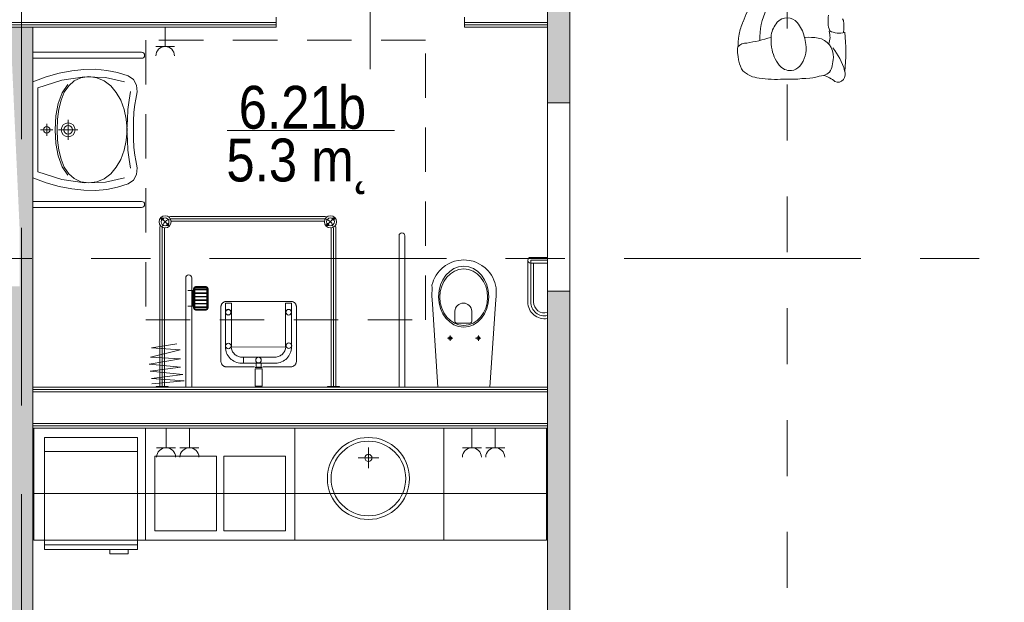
# Model space of a CAD drawing. Header units: centimetres. Extents: x -2424 to 1783, y 5 to 2907.
# Tile 87 of 94: x 2 to 530, y 2144 to 2456. Entities that reach past the tile are written whole.
import ezdxf

# ---------------------------------------------------------------- set-up
doc = ezdxf.new("R2010")
doc.units = ezdxf.units.CM
for name, pattern in [('Dash', [60, 30, -30]), ('Długa kreska', [142.875, 95.25, -47.625]), ('Oś', [222.25, 127, -31.75, 31.75, -31.75]), ('Ponad', [39.688, 23.813, -15.875])]:
    doc.linetypes.add(name, pattern=pattern)
for name, color, linetype, lineweight in [('A-ANNO-NOTE', 131, 'Continuous', 9), ('A-AREA-IDEN', 2, 'Continuous', 13), ('A-DETL', 90, 'Continuous', 9), ('A-FLOR-OVHD', 1, 'Ponad', 9), ('A-WALL', 113, 'Continuous', 13), ('A-WALL-FNSH', 113, 'Continuous', 13), ('E-ELEC-EQPM', 71, 'Continuous', 9), ('I-FURN', 30, 'Continuous', 9), ('P-SANR-FIXT', 6, 'Continuous', 9), ('Q-SPCQ', 91, 'Continuous', 9), ('S-GRID', 1, 'Continuous', 13)]:
    doc.layers.add(name, color=color, linetype=linetype, lineweight=lineweight)
doc.layers.add('A-WALL-PATT', color=111, linetype='Continuous', lineweight=13, plot=False)
doc.styles.add('Arial_10', font='arial.ttf', dxfattribs={"width": 0.85, "height": 23})

msp = doc.modelspace()

# ---------------------------------------------------------------- linework, layer by layer
at = {"layer": 'A-ANNO-NOTE', "color": 251, "lineweight": 9}
msp.add_line((190.38, 2429.83), (190.38, 2519.83), dxfattribs=at)
msp.add_line((190.38, 2429.83), (190.38, 2519.83), dxfattribs=at)
at = {"layer": 'A-AREA-IDEN', "color": 251, "lineweight": 9}
msp.add_line((203.37, 2397.04), (113.62, 2397.04), dxfattribs=at)
at = {"layer": 'A-DETL', "color": 251, "linetype": 'Długa kreska', "lineweight": 9}
msp.add_line((3.38, 1678), (3.38, 2853.33), dxfattribs=at)
at = {"layer": 'A-DETL', "color": 251, "linetype": 'Dash', "lineweight": 9}
msp.add_open_spline([(413.88, 1671.63), (413.88, 2096.66), (413.88, 2119.33), (413.88, 2190.85), (413.88, 2616.83)], degree=3, knots=[0, 0, 0, 0, 5.678351, 11.366988, 11.366988, 11.366988, 11.366988], dxfattribs=at)
at = {"layer": 'A-FLOR-OVHD', "color": 251, "lineweight": 9}
for p, q in [((69.95, 2445.45), (69.95, 2295.45)), ((219.95, 2445.45), (69.95, 2445.45)), ((219.95, 2295.45), (219.95, 2445.45)), ((69.95, 2295.45), (219.95, 2295.45))]:
    msp.add_line(p, q, dxfattribs=at)
at = {"layer": 'A-WALL', "color": 251, "lineweight": 9}
for p, q in [((297.38, 2411.83), (297.38, 2683.83)), ((285.38, 2454.83), (285.38, 2464.83)), ((139.88, 2454.83), (139.88, 2457.83)), ((240.88, 2457.83), (240.88, 2454.83)), ((139.88, 2454.83), (-56.62, 2454.83)), ((139.88, 2453.58), (-56.62, 2453.58)), ((9.38, 2259.33), (9.38, 2452.33)), ((285.38, 2454.83), (240.88, 2454.83)), ((285.38, 2453.58), (240.88, 2453.58)), ((285.38, 2452.33), (285.38, 2454.83)), ((285.38, 2452.33), (285.38, 2411.83)), ((285.38, 2411.83), (285.38, 2310.83)), ((297.38, 2411.83), (285.38, 2411.83)), ((297.38, 2310.83), (297.38, 2411.83)), ((285.38, 2310.83), (297.38, 2310.83)), ((285.38, 2310.83), (285.38, 2259.33)), ((297.38, 1971.83), (297.38, 2310.83)), ((9.38, 2259.33), (9.38, 2256.83)), ((285.38, 2258.08), (9.38, 2258.08)), ((285.38, 2256.83), (9.38, 2256.83)), ((9.38, 2256.83), (9.38, 2239.83)), ((285.38, 2256.83), (285.38, 2259.33)), ((285.38, 2239.83), (285.38, 2256.83)), ((9.38, 2239.83), (9.38, 2237.33)), ((285.38, 2239.83), (9.38, 2239.83)), ((285.38, 2237.33), (285.38, 2239.83)), ((285.38, 2238.58), (9.38, 2238.58)), ((9.38, 2043.33), (9.38, 2237.33)), ((285.38, 2237.33), (285.38, 1971.83))]:
    msp.add_line(p, q, dxfattribs=at)
at = {"layer": 'A-WALL-FNSH', "color": 251, "lineweight": 9}
for p, q in [((-56.62, 2452.33), (139.88, 2452.33)), ((139.88, 2452.33), (139.88, 2454.83)), ((240.88, 2454.83), (240.88, 2452.33)), ((240.88, 2452.33), (285.38, 2452.33)), ((285.38, 2259.33), (9.38, 2259.33)), ((9.38, 2237.33), (285.38, 2237.33))]:
    msp.add_line(p, q, dxfattribs=at)
at = {"layer": 'A-WALL-PATT', "color": 251, "linetype": 'Continuous', "lineweight": 9}
msp.add_solid([(285.38, 2411.83), (285.38, 2683.83), (285.38, 2439.27)], dxfattribs=at)
at = {"layer": 'A-WALL-PATT', "color": 251, "linetype": 'Continuous', "lineweight": 9, "extrusion": (0, 0, -1)}
for points in [[(-285.38, 2683.83), (-285.38, 2411.83), (-297.38, 2411.83)], [(-285.38, 2683.83), (-297.38, 2411.83), (-297.38, 2683.83)], [(2.62, 2452.33), (-2.38, 2343.33), (-9.38, 2452.33)], [(-9.38, 2452.33), (-2.38, 2343.33), (-2.38, 2313.33)], [(-9.38, 2452.33), (-2.38, 2313.33), (-8.65, 1871.33)], [(-9.38, 2452.33), (-8.65, 1871.33), (-9.38, 1871.33)], [(-8.65, 1871.33), (2.62, 2313.33), (2.62, 1871.33)], [(2.62, 2313.33), (-8.65, 1871.33), (-2.38, 2313.33)], [(-285.38, 2237.33), (-297.38, 1971.83), (-285.38, 2310.83)], [(-285.38, 2310.83), (-297.38, 1971.83), (-297.38, 2310.83)], [(-297.38, 1971.83), (-285.38, 2237.33), (-285.38, 1971.83)]]:
    msp.add_solid(points, dxfattribs=at)
at = {"layer": 'E-ELEC-EQPM', "color": 251, "lineweight": 9}
for p, q in [((80.38, 2441.99), (80.38, 2452.33)), ((75.38, 2441.99), (85.38, 2441.99)), ((80.88, 2226.83), (80.88, 2237.33)), ((93.38, 2226.83), (93.38, 2237.33)), ((244.88, 2226.83), (244.88, 2237.33)), ((257.38, 2226.83), (257.38, 2237.33)), ((75.8, 2226.83), (85.96, 2226.83)), ((88.3, 2226.83), (98.46, 2226.83)), ((239.8, 2226.83), (249.96, 2226.83)), ((252.3, 2226.83), (262.46, 2226.83))]:
    msp.add_line(p, q, dxfattribs=at)
for centre, radius in [((80.38, 2436.99), 5), ((80.88, 2221.75), 5.08), ((93.38, 2221.75), 5.08), ((244.88, 2221.75), 5.08), ((257.38, 2221.75), 5.08)]:
    msp.add_arc(centre, radius, 0, 180, dxfattribs=at)
at = {"layer": 'I-FURN', "color": 251, "lineweight": 9}
for p, q in [((9.88, 2237.33), (9.88, 2177.33)), ((9.88, 2237.33), (9.88, 2202.33)), ((9.88, 2237.33), (9.88, 2177.33)), ((69.88, 2177.33), (69.88, 2237.33)), ((149.88, 2237.33), (149.88, 2177.33)), ((229.88, 2177.33), (229.88, 2237.33)), ((284.88, 2202.33), (284.88, 2237.33)), ((284.88, 2177.33), (284.88, 2237.33)), ((9.88, 2202.33), (284.88, 2202.33)), ((9.88, 2177.33), (69.88, 2177.33)), ((9.88, 2177.33), (284.88, 2177.33)), ((149.88, 2177.33), (229.88, 2177.33))]:
    msp.add_line(p, q, dxfattribs=at)
at = {"layer": 'P-SANR-FIXT', "color": 251, "lineweight": 9}
for p, q in [((67.78, 2438.93), (9.38, 2438.93)), ((67.78, 2435.73), (9.38, 2435.73)), ((30.27, 2429.01), (23.54, 2427.67)), ((36.76, 2429.72), (30.27, 2429.01)), ((43.02, 2429.8), (36.76, 2429.72)), ((49.06, 2429.24), (43.02, 2429.8)), ((54.89, 2428.05), (49.06, 2429.24)), ((16.58, 2425.71), (9.38, 2423.13)), ((25.02, 2423.91), (12.18, 2419.83)), ((23.54, 2427.67), (16.58, 2425.71)), ((37.12, 2425.78), (25.02, 2423.91)), ((31.6, 2423.63), (28.64, 2420.96)), ((35.21, 2425.31), (31.6, 2423.63)), ((39.51, 2425.91), (35.21, 2425.31)), ((48.36, 2425.46), (37.12, 2425.78)), ((43.79, 2425.31), (39.51, 2425.91)), ((47.7, 2423.61), (43.79, 2425.31)), ((51.18, 2420.94), (47.7, 2423.61)), ((58.66, 2423), (48.36, 2425.46)), ((60.5, 2426.21), (54.89, 2428.05)), ((63.34, 2424.25), (60.5, 2426.21)), ((64.96, 2421.32), (63.34, 2424.25)), ((12.18, 2419.83), (12.18, 2397.33)), ((25.09, 2417.21), (28.12, 2421.71)), ((28.64, 2420.96), (26.3, 2417.45)), ((54.17, 2417.41), (51.18, 2420.94)), ((65.39, 2417.72), (64.96, 2421.32)), ((23, 2411.47), (25.09, 2417.21)), ((24.55, 2413.22), (23.34, 2408.38)), ((26.3, 2417.45), (24.55, 2413.22)), ((56.6, 2413.16), (54.17, 2417.41)), ((58.41, 2408.31), (56.6, 2413.16)), ((61.01, 2413.26), (60.45, 2408.18)), ((61.88, 2417.97), (61.01, 2413.26)), ((64.1, 2410.97), (64.66, 2413.79)), ((64.66, 2413.79), (65.39, 2417.72)), ((21.8, 2404.77), (23, 2411.47)), ((23.34, 2408.38), (22.64, 2403.06)), ((59.55, 2402.98), (58.41, 2408.31)), ((60.45, 2408.18), (60.12, 2402.84)), ((63.67, 2406.74), (64.1, 2410.97)), ((21.41, 2397.39), (21.8, 2404.77)), ((22.64, 2403.06), (22.41, 2397.39)), ((28.39, 2402.67), (28.39, 2391.98)), ((59.94, 2397.31), (59.55, 2402.98)), ((60.12, 2402.84), (59.9, 2397.34)), ((63.41, 2401.93), (63.67, 2406.74)), ((12.18, 2397.33), (12.18, 2374.82)), ((20.11, 2397.33), (13.6, 2397.33)), ((15.1, 2397.33), (15.24, 2398.01)), ((15.24, 2396.65), (15.1, 2397.33)), ((15.24, 2398.01), (15.62, 2398.56)), ((15.62, 2398.56), (16.17, 2398.94)), ((16.17, 2398.94), (16.85, 2399.08)), ((16.85, 2394.07), (16.85, 2400.58)), ((16.85, 2399.08), (17.53, 2398.94)), ((17.53, 2398.94), (18.09, 2398.56)), ((18.09, 2398.56), (18.46, 2398.01)), ((18.46, 2398.01), (18.6, 2397.33)), ((18.6, 2397.33), (18.46, 2396.65)), ((21.8, 2390.02), (21.41, 2397.39)), ((22.41, 2397.39), (22.64, 2391.72)), ((33.64, 2397.33), (23.14, 2397.33)), ((24.64, 2397.33), (24.93, 2398.78)), ((24.93, 2395.87), (24.64, 2397.33)), ((24.93, 2398.78), (25.74, 2399.98)), ((25.74, 2399.98), (26.93, 2400.78)), ((26.09, 2397.33), (26.27, 2398.22)), ((26.27, 2396.43), (26.09, 2397.33)), ((26.27, 2398.22), (26.76, 2398.95)), ((26.76, 2398.95), (27.5, 2399.44)), ((26.93, 2400.78), (28.39, 2401.08)), ((27.5, 2399.44), (28.39, 2399.63)), ((28.39, 2401.08), (29.85, 2400.78)), ((28.39, 2399.63), (29.28, 2399.44)), ((29.28, 2399.44), (30.02, 2398.95)), ((29.85, 2400.78), (31.04, 2399.98)), ((30.02, 2398.95), (30.51, 2398.22)), ((30.51, 2398.22), (30.69, 2397.33)), ((30.69, 2397.33), (30.51, 2396.43)), ((31.04, 2399.98), (31.85, 2398.78)), ((31.85, 2398.78), (32.14, 2397.33)), ((32.14, 2397.33), (31.85, 2395.87)), ((59.55, 2391.64), (59.94, 2397.31)), ((59.9, 2397.34), (60.12, 2391.84)), ((63.39, 2397.33), (63.41, 2401.93)), ((63.41, 2392.73), (63.39, 2397.33)), ((15.62, 2396.09), (15.24, 2396.65)), ((16.17, 2395.71), (15.62, 2396.09)), ((16.85, 2395.57), (16.17, 2395.71)), ((17.53, 2395.71), (16.85, 2395.57)), ((18.09, 2396.09), (17.53, 2395.71)), ((18.46, 2396.65), (18.09, 2396.09)), ((25.74, 2394.67), (24.93, 2395.87)), ((26.93, 2393.87), (25.74, 2394.67)), ((26.76, 2395.7), (26.27, 2396.43)), ((27.5, 2395.21), (26.76, 2395.7)), ((28.39, 2393.57), (26.93, 2393.87)), ((28.39, 2395.02), (27.5, 2395.21)), ((29.28, 2395.21), (28.39, 2395.02)), ((29.85, 2393.87), (28.39, 2393.57)), ((30.02, 2395.7), (29.28, 2395.21)), ((31.04, 2394.67), (29.85, 2393.87)), ((30.51, 2396.43), (30.02, 2395.7)), ((31.85, 2395.87), (31.04, 2394.67)), ((60.12, 2391.84), (60.45, 2386.5)), ((63.67, 2387.91), (63.41, 2392.73)), ((23, 2383.32), (21.8, 2390.02)), ((22.64, 2391.72), (23.34, 2386.41)), ((58.41, 2386.34), (59.55, 2391.64)), ((64.1, 2383.68), (63.67, 2387.91)), ((25.09, 2377.57), (23, 2383.32)), ((23.34, 2386.41), (24.55, 2381.57)), ((24.55, 2381.57), (26.3, 2377.33)), ((54.17, 2377.29), (56.6, 2381.51)), ((56.6, 2381.51), (58.41, 2386.34)), ((60.45, 2386.5), (61.01, 2381.42)), ((61.01, 2381.42), (61.88, 2376.71)), ((64.66, 2380.86), (64.1, 2383.68)), ((28.12, 2373.07), (25.09, 2377.57)), ((26.3, 2377.33), (28.64, 2373.82)), ((51.18, 2373.79), (54.17, 2377.29)), ((65.39, 2376.93), (64.66, 2380.86)), ((64.96, 2373.33), (65.39, 2376.93)), ((9.38, 2371.52), (16.58, 2368.94)), ((12.18, 2374.82), (25.02, 2370.74)), ((25.02, 2370.74), (37.12, 2368.87)), ((28.64, 2373.82), (31.6, 2371.16)), ((31.6, 2371.16), (35.21, 2369.47)), ((43.79, 2369.46), (47.7, 2371.14)), ((47.7, 2371.14), (51.18, 2373.79)), ((48.36, 2369.19), (58.66, 2371.65)), ((63.34, 2370.4), (64.96, 2373.33)), ((16.58, 2368.94), (23.54, 2366.98)), ((23.54, 2366.98), (30.27, 2365.64)), ((30.27, 2365.64), (36.76, 2364.93)), ((35.21, 2369.47), (39.51, 2368.88)), ((37.12, 2368.87), (48.36, 2369.19)), ((39.51, 2368.88), (43.79, 2369.46)), ((49.06, 2365.41), (54.89, 2366.6)), ((54.89, 2366.6), (60.5, 2368.44)), ((60.5, 2368.44), (63.34, 2370.4)), ((36.76, 2364.93), (43.02, 2364.85)), ((43.02, 2364.85), (49.06, 2365.41)), ((67.78, 2358.93), (9.38, 2358.93)), ((9.38, 2355.73), (67.78, 2355.73)), ((82.78, 2345.58), (77.9, 2350.45)), ((165.14, 2350.88), (84.23, 2350.88)), ((84.23, 2349.63), (165.14, 2349.63)), ((166.59, 2345.58), (171.46, 2350.45)), ((165.14, 2348.38), (84.23, 2348.38)), ((170.64, 2259.33), (170.64, 2344.33)), ((77.48, 2259.63), (77.48, 2344.13)), ((78.73, 2259.33), (78.73, 2344.13)), ((79.98, 2259.63), (79.98, 2344.13)), ((169.39, 2259.63), (169.39, 2344.13)), ((171.89, 2259.63), (171.89, 2344.13)), ((205.82, 2340.52), (205.82, 2259.33)), ((208.94, 2340.52), (208.94, 2259.33)), ((276.41, 2328.94), (285.38, 2328.94)), ((229.05, 2323.28), (227.45, 2321.71)), ((230.78, 2324.59), (229.05, 2323.28)), ((232.04, 2325.36), (230.78, 2324.59)), ((234.16, 2326.38), (232.04, 2325.36)), ((235.59, 2326.84), (234.16, 2326.38)), ((237.59, 2327.31), (235.59, 2326.84)), ((239.05, 2327.5), (237.59, 2327.31)), ((240.53, 2327.57), (239.05, 2327.5)), ((242.01, 2327.5), (240.53, 2327.57)), ((243.47, 2327.31), (242.01, 2327.5)), ((245.47, 2326.84), (243.47, 2327.31)), ((246.9, 2326.38), (245.47, 2326.84)), ((249.02, 2325.36), (246.9, 2326.38)), ((250.28, 2324.59), (249.02, 2325.36)), ((252.01, 2323.28), (250.28, 2324.59)), ((253.61, 2321.71), (252.01, 2323.28)), ((274.85, 2304.96), (274.85, 2327.38)), ((276.41, 2327.38), (285.38, 2327.38)), ((276.41, 2304.96), (276.41, 2327.38)), ((285.38, 2325.82), (276.41, 2325.82)), ((277.97, 2304.96), (277.97, 2325.82)), ((91.42, 2259.53), (91.42, 2317.93)), ((94.62, 2317.93), (94.62, 2259.53)), ((224.96, 2318.11), (224.34, 2316.79)), ((225.69, 2319.38), (224.96, 2318.11)), ((226.52, 2320.58), (225.69, 2319.38)), ((227.45, 2321.71), (226.52, 2320.58)), ((254.54, 2320.58), (253.61, 2321.71)), ((255.37, 2319.38), (254.54, 2320.58)), ((256.1, 2318.11), (255.37, 2319.38)), ((256.72, 2316.79), (256.1, 2318.11)), ((102.32, 2313.22), (96.72, 2313.22)), ((102.32, 2312.92), (96.72, 2312.92)), ((223.5, 2312.65), (223.45, 2308.21)), ((223.84, 2315.41), (223.46, 2314.01)), ((223.46, 2314.01), (223.5, 2312.65)), ((224.34, 2316.79), (223.84, 2315.41)), ((257.22, 2315.41), (256.72, 2316.79)), ((257.6, 2314.01), (257.22, 2315.41)), ((257.85, 2312.65), (257.6, 2314.01)), ((257.91, 2308.21), (257.85, 2312.65)), ((95.62, 2311.17), (92.62, 2311.17)), ((95.22, 2311.17), (95.22, 2302.67)), ((95.42, 2311.17), (95.42, 2302.67)), ((95.62, 2312.12), (95.62, 2301.72)), ((95.92, 2312.12), (95.92, 2301.72)), ((96.22, 2312.12), (96.22, 2301.72)), ((96.22, 2311.82), (102.82, 2311.82)), ((96.22, 2311.52), (102.82, 2311.52)), ((96.22, 2309.92), (102.82, 2309.92)), ((96.22, 2309.62), (102.82, 2309.62)), ((96.22, 2308.02), (102.82, 2308.02)), ((96.22, 2307.72), (102.82, 2307.72)), ((102.32, 2312.62), (96.72, 2312.62)), ((102.82, 2301.72), (102.82, 2312.12)), ((103.12, 2301.72), (103.12, 2312.12)), ((103.42, 2301.72), (103.42, 2312.12)), ((223.45, 2308.21), (223.81, 2303.89)), ((257.59, 2303.88), (257.91, 2308.21)), ((95.62, 2302.67), (92.62, 2302.67)), ((96.22, 2306.12), (102.82, 2306.12)), ((96.22, 2305.82), (102.82, 2305.82)), ((96.22, 2304.22), (102.82, 2304.22)), ((96.22, 2303.92), (102.82, 2303.92)), ((96.22, 2302.32), (102.82, 2302.32)), ((110.29, 2302.69), (110.33, 2302.97)), ((110.29, 2302.41), (110.29, 2302.69)), ((110.29, 2272.88), (110.29, 2302.41)), ((110.33, 2302.97), (110.41, 2303.24)), ((110.41, 2303.24), (110.51, 2303.5)), ((110.51, 2303.5), (110.63, 2303.75)), ((110.63, 2303.75), (110.78, 2304)), ((110.78, 2304), (110.96, 2304.23)), ((110.96, 2304.23), (111.15, 2304.44)), ((111.15, 2304.44), (111.36, 2304.64)), ((111.36, 2304.64), (111.59, 2304.81)), ((111.59, 2304.81), (111.83, 2304.97)), ((111.83, 2304.97), (112.08, 2305.1)), ((112.08, 2305.1), (112.34, 2305.2)), ((112.34, 2305.2), (112.62, 2305.28)), ((112.62, 2305.28), (112.9, 2305.33)), ((112.74, 2304.35), (112.66, 2280.92)), ((115.88, 2304.35), (112.74, 2304.35)), ((112.9, 2305.33), (147.85, 2305.33)), ((115.88, 2280.95), (115.88, 2304.35)), ((144.95, 2304.35), (148.1, 2304.35)), ((144.95, 2304.35), (144.95, 2280.76)), ((147.85, 2305.33), (148.13, 2305.33)), ((148.1, 2280.95), (148.1, 2304.35)), ((148.13, 2305.33), (148.41, 2305.29)), ((148.41, 2305.29), (148.68, 2305.21)), ((148.68, 2305.21), (148.95, 2305.11)), ((148.95, 2305.11), (149.2, 2304.98)), ((149.2, 2304.98), (149.44, 2304.83)), ((149.44, 2304.83), (149.67, 2304.66)), ((149.67, 2304.66), (149.88, 2304.47)), ((149.88, 2304.47), (150.08, 2304.26)), ((150.08, 2304.26), (150.25, 2304.03)), ((150.25, 2304.03), (150.41, 2303.79)), ((150.41, 2303.79), (150.54, 2303.53)), ((150.54, 2303.53), (150.64, 2303.27)), ((150.64, 2303.27), (150.72, 2302.99)), ((150.72, 2302.99), (150.77, 2302.71)), ((150.77, 2302.71), (150.77, 2273.18)), ((223.81, 2303.89), (226.63, 2259.33)), ((254.43, 2259.33), (257.59, 2303.88)), ((96.22, 2302.02), (102.82, 2302.02)), ((96.72, 2301.22), (102.32, 2301.22)), ((96.72, 2300.92), (102.32, 2300.92)), ((96.72, 2300.62), (102.32, 2300.62)), ((112.79, 2299.47), (112.8, 2299.62)), ((112.8, 2299.32), (112.79, 2299.47)), ((112.8, 2299.62), (112.82, 2299.77)), ((112.82, 2299.18), (112.8, 2299.32)), ((112.82, 2299.77), (112.85, 2299.91)), ((112.85, 2299.04), (112.82, 2299.18)), ((112.85, 2299.91), (112.9, 2300.04)), ((112.9, 2298.9), (112.85, 2299.04)), ((112.9, 2300.04), (112.96, 2300.17)), ((112.96, 2298.77), (112.9, 2298.9)), ((112.96, 2300.17), (113.04, 2300.29)), ((113.04, 2298.65), (112.96, 2298.77)), ((113.04, 2300.29), (113.12, 2300.4)), ((113.12, 2298.54), (113.04, 2298.65)), ((113.12, 2300.4), (113.22, 2300.51)), ((113.22, 2298.44), (113.12, 2298.54)), ((113.22, 2300.51), (113.32, 2300.6)), ((113.32, 2298.34), (113.22, 2298.44)), ((113.32, 2300.6), (113.43, 2300.68)), ((113.43, 2298.26), (113.32, 2298.34)), ((113.43, 2300.68), (113.56, 2300.76)), ((113.56, 2298.18), (113.43, 2298.26)), ((113.56, 2300.76), (113.68, 2300.82)), ((113.68, 2298.12), (113.56, 2298.18)), ((113.68, 2300.82), (113.82, 2300.87)), ((113.82, 2298.07), (113.68, 2298.12)), ((113.82, 2300.87), (113.96, 2300.91)), ((113.96, 2298.04), (113.82, 2298.07)), ((113.96, 2300.91), (114.1, 2300.93)), ((114.1, 2298.01), (113.96, 2298.04)), ((114.1, 2300.93), (114.25, 2300.94)), ((114.25, 2298.01), (114.1, 2298.01)), ((114.25, 2300.94), (114.4, 2300.93)), ((114.4, 2300.93), (114.55, 2300.91)), ((114.55, 2298.04), (114.4, 2298.01)), ((114.55, 2300.91), (114.69, 2300.87)), ((114.69, 2298.07), (114.55, 2298.04)), ((114.69, 2300.87), (114.82, 2300.82)), ((114.82, 2298.12), (114.69, 2298.07)), ((114.82, 2300.82), (114.95, 2300.76)), ((114.95, 2298.18), (114.82, 2298.12)), ((114.95, 2300.76), (115.07, 2300.68)), ((115.07, 2298.26), (114.95, 2298.18)), ((115.07, 2300.68), (115.18, 2300.6)), ((115.18, 2298.34), (115.07, 2298.26)), ((115.18, 2300.6), (115.29, 2300.51)), ((115.29, 2298.44), (115.18, 2298.34)), ((115.29, 2300.51), (115.38, 2300.4)), ((115.38, 2298.54), (115.29, 2298.44)), ((115.38, 2300.4), (115.47, 2300.29)), ((115.47, 2298.65), (115.38, 2298.54)), ((115.47, 2300.29), (115.54, 2300.17)), ((115.54, 2298.77), (115.47, 2298.65)), ((115.54, 2300.17), (115.6, 2300.04)), ((115.6, 2298.9), (115.54, 2298.77)), ((115.6, 2300.04), (115.65, 2299.91)), ((115.65, 2299.04), (115.6, 2298.9)), ((115.65, 2299.91), (115.69, 2299.77)), ((115.69, 2299.18), (115.65, 2299.04)), ((115.69, 2299.77), (115.71, 2299.62)), ((115.71, 2299.32), (115.69, 2299.18)), ((115.71, 2299.62), (115.72, 2299.47)), ((115.72, 2299.47), (115.71, 2299.32)), ((235.71, 2300.05), (235.71, 2294.93)), ((244.86, 2294.93), (244.86, 2300.05)), ((236.63, 2293.66), (243.94, 2293.66)), ((233.23, 2284.23), (233.23, 2287.02)), ((248.34, 2284.23), (248.34, 2287.02)), ((73.04, 2280.34), (86.57, 2282.64)), ((234.6, 2285.63), (231.78, 2285.63)), ((249.71, 2285.63), (246.89, 2285.63)), ((72.53, 2275.49), (88.36, 2279.32)), ((88.36, 2279.32), (73.04, 2280.34)), ((112.66, 2280.92), (112.71, 2280.04)), ((112.71, 2280.04), (112.84, 2279.17)), ((112.84, 2279.17), (113.05, 2278.34)), ((113.05, 2278.34), (113.35, 2277.54)), ((113.35, 2277.54), (113.71, 2276.78)), ((113.71, 2276.78), (114.15, 2276.06)), ((114.15, 2276.06), (114.65, 2275.39)), ((144.95, 2280.76), (115.88, 2280.95)), ((116, 2279.87), (115.92, 2280.42)), ((116.14, 2279.34), (116, 2279.87)), ((116.32, 2278.83), (116.14, 2279.34)), ((116.56, 2278.35), (116.32, 2278.83)), ((116.84, 2277.89), (116.56, 2278.35)), ((117.16, 2277.46), (116.84, 2277.89)), ((117.52, 2277.07), (117.16, 2277.46)), ((117.91, 2276.71), (117.52, 2277.07)), ((118.34, 2276.39), (117.91, 2276.71)), ((118.79, 2276.11), (118.34, 2276.39)), ((119.28, 2275.88), (118.79, 2276.11)), ((119.79, 2275.69), (119.28, 2275.88)), ((120.32, 2275.55), (119.79, 2275.69)), ((140.52, 2275.55), (141.05, 2275.69)), ((141.05, 2275.69), (141.56, 2275.88)), ((141.56, 2275.88), (142.04, 2276.11)), ((142.04, 2276.11), (142.5, 2276.39)), ((142.5, 2276.39), (142.92, 2276.71)), ((142.92, 2276.71), (143.32, 2277.07)), ((143.32, 2277.07), (143.68, 2277.46)), ((143.68, 2277.46), (143.99, 2277.89)), ((143.99, 2277.89), (144.27, 2278.35)), ((144.27, 2278.35), (144.51, 2278.83)), ((144.51, 2278.83), (144.69, 2279.34)), ((144.69, 2279.34), (144.83, 2279.87)), ((144.83, 2279.87), (144.91, 2280.42)), ((146.69, 2276.06), (146.19, 2275.39)), ((147.12, 2276.78), (146.69, 2276.06)), ((147.49, 2277.54), (147.12, 2276.78)), ((147.78, 2278.34), (147.49, 2277.54)), ((148, 2279.17), (147.78, 2278.34)), ((148.13, 2280.04), (148, 2279.17)), ((148.18, 2280.92), (148.13, 2280.04)), ((71.77, 2271.66), (88.62, 2274.47)), ((88.62, 2270.12), (71.77, 2271.66)), ((88.62, 2274.47), (72.53, 2275.49)), ((110.33, 2272.6), (110.29, 2272.88)), ((110.41, 2272.34), (110.33, 2272.6)), ((110.52, 2272.07), (110.41, 2272.34)), ((110.65, 2271.82), (110.52, 2272.07)), ((110.8, 2271.58), (110.65, 2271.82)), ((110.98, 2271.35), (110.8, 2271.58)), ((111.18, 2271.13), (110.98, 2271.35)), ((111.39, 2270.93), (111.18, 2271.13)), ((111.62, 2270.75), (111.39, 2270.93)), ((111.86, 2270.6), (111.62, 2270.75)), ((112.11, 2270.46), (111.86, 2270.6)), ((112.37, 2270.35), (112.11, 2270.46)), ((114.65, 2275.39), (115.21, 2274.77)), ((115.21, 2274.77), (115.83, 2274.21)), ((115.83, 2274.21), (116.5, 2273.71)), ((116.5, 2273.71), (117.22, 2273.27)), ((117.22, 2273.27), (117.98, 2272.91)), ((117.98, 2272.91), (118.78, 2272.61)), ((118.78, 2272.61), (119.61, 2272.4)), ((119.61, 2272.4), (120.47, 2272.26)), ((120.87, 2275.47), (120.32, 2275.55)), ((120.47, 2272.26), (122.44, 2272.22)), ((121.44, 2275.44), (120.87, 2275.47)), ((122.44, 2275.44), (121.44, 2275.44)), ((121.81, 2275.44), (139.4, 2275.44)), ((140.36, 2272.26), (121.81, 2272.22)), ((122.44, 2272.22), (122.44, 2275.44)), ((129.22, 2272.27), (131.83, 2272.27)), ((129.22, 2270), (129.22, 2272.27)), ((131.83, 2272.27), (131.83, 2270)), ((139.4, 2275.44), (139.97, 2275.47)), ((139.97, 2275.47), (140.52, 2275.55)), ((141.23, 2272.4), (140.36, 2272.26)), ((142.06, 2272.61), (141.23, 2272.4)), ((142.86, 2272.91), (142.06, 2272.61)), ((143.62, 2273.27), (142.86, 2272.91)), ((144.34, 2273.71), (143.62, 2273.27)), ((145.01, 2274.21), (144.34, 2273.71)), ((145.62, 2274.77), (145.01, 2274.21)), ((146.19, 2275.39), (145.62, 2274.77)), ((148.9, 2270.47), (148.65, 2270.36)), ((149.15, 2270.6), (148.9, 2270.47)), ((149.39, 2270.76), (149.15, 2270.6)), ((149.62, 2270.95), (149.39, 2270.76)), ((149.84, 2271.15), (149.62, 2270.95)), ((150.04, 2271.36), (149.84, 2271.15)), ((150.22, 2271.6), (150.04, 2271.36)), ((150.38, 2271.84), (150.22, 2271.6)), ((150.52, 2272.1), (150.38, 2271.84)), ((150.63, 2272.36), (150.52, 2272.1)), ((150.71, 2272.63), (150.63, 2272.36)), ((150.77, 2272.91), (150.71, 2272.63)), ((150.77, 2273.18), (150.77, 2272.91)), ((72.28, 2267.83), (88.62, 2270.12)), ((89.89, 2266.04), (72.28, 2267.83)), ((73.04, 2263.99), (89.89, 2266.04)), ((112.64, 2270.27), (112.37, 2270.35)), ((112.91, 2270.22), (112.64, 2270.27)), ((113.19, 2270.2), (112.91, 2270.22)), ((128.35, 2270.2), (113.19, 2270.2)), ((128.57, 2269.12), (132.48, 2269.12)), ((128.57, 2259.84), (128.57, 2269.12)), ((132.47, 2269.87), (128.58, 2269.84)), ((131.83, 2270), (129.22, 2270)), ((132.48, 2259.84), (132.48, 2269.12)), ((148.17, 2270.2), (132.76, 2270.2)), ((148.39, 2270.27), (148.13, 2270.22)), ((148.65, 2270.36), (148.17, 2270.2)), ((90.66, 2262.72), (73.04, 2263.99)), ((73.3, 2261.18), (90.66, 2262.72)), ((132.48, 2259.84), (128.57, 2259.84)), ((75.48, 2259.63), (75.48, 2259.33)), ((81.98, 2259.63), (75.48, 2259.63)), ((81.98, 2259.33), (81.98, 2259.63)), ((167.39, 2259.63), (167.39, 2259.33)), ((173.89, 2259.63), (167.39, 2259.63)), ((173.89, 2259.33), (173.89, 2259.63)), ((69.88, 2177.33), (69.88, 2237.33)), ((149.88, 2237.33), (149.88, 2177.33)), ((189.38, 2226.9), (189.38, 2215.9)), ((74.88, 2182.33), (74.88, 2222.33)), ((74.88, 2222.33), (107.88, 2222.33)), ((107.88, 2222.33), (107.88, 2182.33)), ((111.88, 2182.33), (111.88, 2222.33)), ((111.88, 2222.33), (144.88, 2222.33)), ((144.88, 2222.33), (144.88, 2182.33)), ((194.88, 2221.4), (183.88, 2221.4)), ((107.88, 2182.33), (74.88, 2182.33)), ((144.88, 2182.33), (111.88, 2182.33)), ((149.88, 2177.33), (69.88, 2177.33))]:
    msp.add_line(p, q, dxfattribs=at)
for centre, radius in [((80.34, 2348.01), 3.25), ((78.85, 2349.5), 0.62), ((80.34, 2348.01), 2.1), ((78.85, 2349.5), 0.32), ((169.03, 2348.01), 3.25), ((169.03, 2348.01), 2.1), ((170.51, 2349.5), 0.62), ((170.51, 2349.5), 0.32), ((81.82, 2346.53), 0.62), ((81.82, 2346.53), 0.32), ((167.54, 2346.53), 0.62), ((167.54, 2346.53), 0.32), ((114.18, 2299.57), 1.5), ((146.62, 2299.5), 1.5), ((233.23, 2285.63), 0.825), ((248.34, 2285.63), 0.825), ((114.26, 2281.38), 1.5), ((146.74, 2281.57), 1.5), ((130.45, 2273.83), 1.5), ((189.38, 2210.33), 22), ((189.38, 2210.33), 20), ((189.38, 2221.4), 1.9)]:
    msp.add_circle(centre, radius, dxfattribs=at)
for centre, radius, start, end in [((67.78, 2437.33), 1.6, 270, 90), ((67.78, 2357.33), 1.6, 270, 90), ((84.23, 2344.13), 5.5, 90, 180), ((84.23, 2344.13), 6.75, 90, 106.4965), ((165.14, 2344.13), 6.75, 73.5035, 90), ((165.14, 2344.13), 5.5, 0, 90), ((84.23, 2344.13), 6.75, 163.5035, 180), ((84.23, 2344.13), 4.25, 171.1489, 180), ((84.23, 2344.13), 4.25, 90, 98.8511), ((165.14, 2344.13), 4.25, 81.1489, 90), ((165.14, 2344.13), 4.25, 0, 8.8511), ((165.14, 2344.13), 6.75, 0, 16.4965), ((207.38, 2340.52), 1.56, 0, 180), ((276.41, 2327.38), 1.56, 90, 180), ((276.41, 2327.38), 1.56, 180, 270), ((93.02, 2317.93), 1.6, 0, 180), ((96.72, 2312.12), 1.1, 90, 180), ((96.72, 2312.12), 0.8, 90, 180), ((102.32, 2312.12), 1.1, 0, 90), ((102.32, 2312.12), 0.8, 0, 90), ((96.72, 2312.12), 0.5, 90, 180), ((102.32, 2312.12), 0.5, 0, 90), ((240.29, 2299.82), 4.58, 2.8022, 177.1978), ((283.82, 2304.96), 8.97, 180, 279.9996), ((283.82, 2304.96), 7.41, 180, 282.1327), ((283.82, 2304.96), 5.85, 180, 285.4382), ((96.72, 2301.72), 1.1, 180, 270), ((96.72, 2301.72), 0.8, 180, 270), ((96.72, 2301.72), 0.5, 180, 270), ((102.32, 2301.72), 0.5, 270, 0), ((102.32, 2301.72), 0.8, 270, 0), ((102.32, 2301.72), 1.1, 270, 0), ((236.88, 2294.8), 1.17, 174.1101, 257.7661), ((243.69, 2294.8), 1.17, 282.2339, 5.8899)]:
    msp.add_arc(centre, radius, start, end, dxfattribs=at)
for centre, major_axis, ratio in [((240.48, 2307.83), (0, -16.33), 0.823529), ((240.48, 2307.59), (0, -15.16), 0.845174), ((94.89, 2306.92), (0, 0.325), 0.224951)]:
    msp.add_ellipse(centre, major_axis=major_axis, ratio=ratio, dxfattribs=at)
at = {"layer": 'Q-SPCQ', "color": 251, "lineweight": 9}
for p, q in [((444.06, 2456.06), (443.53, 2456.85)), ((444.33, 2454.2), (444.06, 2456.06)), ((436.75, 2450.41), (436.38, 2450.23)), ((444.07, 2449.48), (444.33, 2451.29)), ((444.33, 2452.88), (444.33, 2454.2)), ((444.33, 2451.29), (444.33, 2452.88)), ((387.6, 2444.39), (387.86, 2446.52)), ((387.86, 2446.52), (388.13, 2448.64)), ((387.57, 2441.92), (387.6, 2442.54)), ((387.6, 2442.54), (387.6, 2444.39)), ((387.6, 2436.71), (387.33, 2438.56)), ((387.86, 2434.85), (387.6, 2436.71)), ((388.39, 2432.73), (387.86, 2434.85)), ((388.93, 2431.41), (388.39, 2432.73)), ((389.46, 2430.08), (388.93, 2431.41)), ((390.25, 2429.02), (389.46, 2430.08)), ((391.05, 2428.22), (390.25, 2429.02)), ((392.64, 2427.16), (391.05, 2428.22)), ((393.92, 2426.4), (392.53, 2427.24)), ((395.29, 2425.84), (393.92, 2426.4)), ((396.61, 2425.57), (395.29, 2425.84)), ((397.67, 2425.31), (396.61, 2425.57)), ((399, 2425.04), (397.67, 2425.31)), ((414.11, 2424.51), (411.99, 2424.51)), ((416.23, 2424.51), (414.11, 2424.51)), ((417.82, 2424.51), (416.23, 2424.51)), ((419.67, 2424.51), (417.82, 2424.51)), ((421.8, 2424.78), (419.67, 2424.51)), ((423.92, 2424.78), (421.8, 2424.78)), ((426.04, 2425.04), (423.92, 2424.78)), ((427.63, 2425.31), (426.04, 2425.04)), ((430.01, 2425.84), (427.63, 2425.31)), ((431.07, 2426.1), (430.01, 2425.84)), ((432.4, 2426.37), (431.07, 2426.1)), ((433.47, 2426.5), (432.4, 2426.37)), ((15.63, 2232.33), (15.63, 2172.33)), ((65.63, 2232.33), (15.63, 2232.33)), ((65.63, 2172.33), (65.63, 2232.33)), ((65.63, 2224.83), (15.63, 2224.83)), ((65.63, 2174.83), (15.63, 2174.83)), ((15.63, 2172.33), (65.63, 2172.33)), ((50.63, 2169.83), (50.63, 2172.33)), ((60.63, 2172.33), (60.63, 2169.83)), ((60.63, 2169.83), (50.63, 2169.83))]:
    msp.add_line(p, q, dxfattribs=at)
for centre, radius, start, end in [((446.62, 2434.5), 60.07, 148.1847, 159.7735), ((433.43, 2446.47), 34.19, 153.1615, 181.9722), ((425.13, 2440.45), 37.9, 156.9882, 167.5224), ((413.88, 2450.45), 6.97, 39.3765, 139.136), ((452.41, 2455.83), 16.57, 169.523, 199.0823), ((420.08, 2445.29), 15.03, 139.6853, 169.0191), ((404.61, 2442.65), 19.09, 14.2457, 39.8189), ((427.14, 2447.01), 9.78, 338.046, 19.2287), ((441.67, 2459.88), 10.67, 242.4303, 287.0256), ((376.29, 2539.66), 97.15, 279.5267, 287.2664), ((441.8, 2446.32), 36.52, 177.1297, 187.2298), ((403.18, 2441.07), 20.9, 5.7555, 17.4934), ((425.95, 2421.14), 25.82, 79.8675, 95.4386), ((428.73, 2436.71), 10, 356.6496, 79.8675), ((343.28, 2438.96), 102.08, 354.1616, 6.0296), ((397.9, 2439.7), 10.63, 168.4769, 186.1668), ((391.91, 2438.08), 5.8, 85.4525, 139.6854), ((427.65, 2445.28), 22.38, 189.3994, 216.3925), ((409.84, 2440.93), 14.31, 319.021, 8.976), ((410.33, 2419.02), 35.87, 16.259, 38.4942), ((414.97, 2437.52), 23.79, 345.7422, 356.6496), ((415.78, 2436.99), 7.91, 219.1031, 272.8416), ((415.1, 2436.35), 7.34, 278.3566, 319.021), ((432.13, 2432.26), 5.92, 283.0754, 354.1902), ((439.95, 2427.31), 5.12, 323.3457, 20.0357), ((408.05, 2494.46), 70.06, 262.5069, 273.2247), ((429.08, 2411.18), 15.93, 48.9112, 74.0086), ((441.16, 2426.48), 3.66, 244.0102, 322.4708)]:
    msp.add_arc(centre, radius, start, end, dxfattribs=at)
at = {"layer": 'S-GRID', "color": 251, "linetype": 'Oś', "lineweight": 9}
msp.add_line((1342.46, 2328.33), (-1368.76, 2328.33), dxfattribs=at)

# ---------------------------------------------------------------- texts
at = {"layer": 'A-AREA-IDEN', "color": 251, "lineweight": 9, "style": 'Arial_10', "width": 0.85}
for s, p in [('6.21b', (119.81, 2397.92)), ('5.3 m˛', (113.2, 2369.65))]:
    msp.add_text(s, height=23, dxfattribs=at).set_placement(p)

doc.saveas('drawing.dxf')
